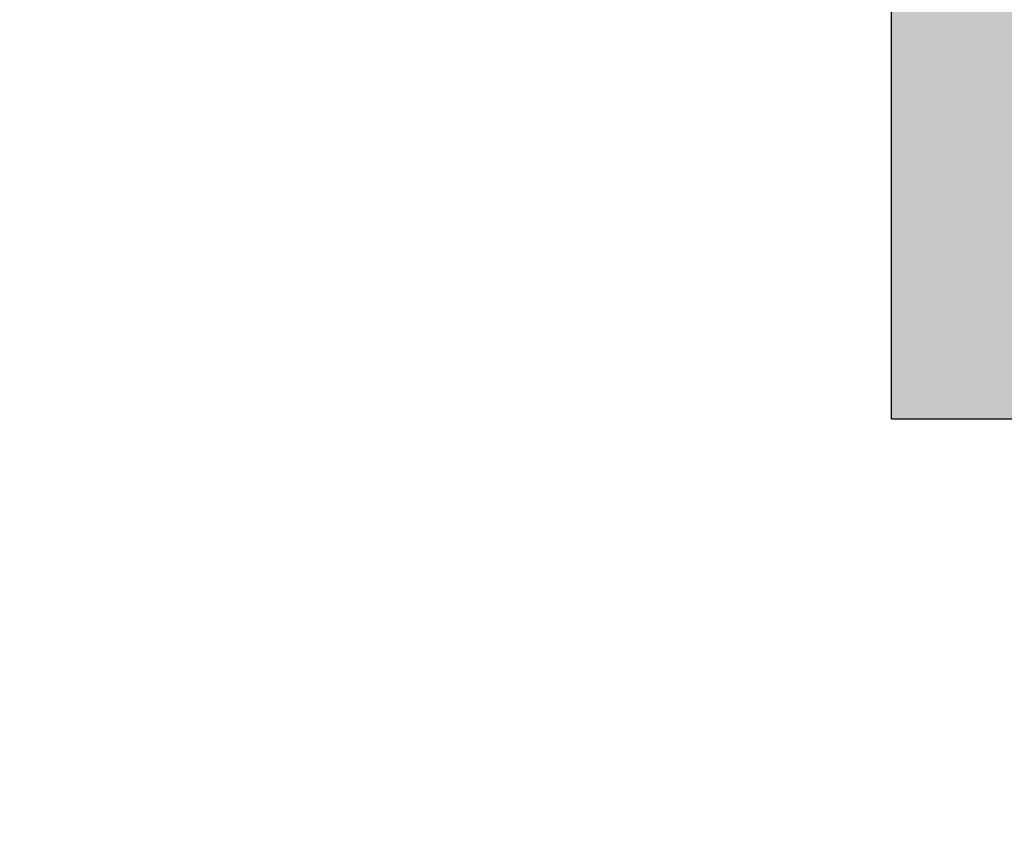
# Model space of a CAD drawing. Header units: millimetres. Extents: x -114 to 74467, y -1893 to 23658.
# Tile 33 of 52: x 52933 to 54289, y 10373 to 11483. Entities that reach past the tile are written whole.
import ezdxf

# ---------------------------------------------------------------- set-up
doc = ezdxf.new("R2010")
doc.units = ezdxf.units.MM
doc.header["$LTSCALE"] = 100
doc.layers.add('AA22----_BINNENWAND', color=254, linetype='Continuous')
doc.layers.add('AL22----_BINNENWAND', color=2, linetype='Continuous')

msp = doc.modelspace()

# ---------------------------------------------------------------- hatches: boundary and pattern name
at = {"layer": 'AA22----_BINNENWAND'}
h = msp.add_hatch(color=256, dxfattribs=at)
h.paths.add_polyline_path([(54353.3, 20153.3), (52333.3, 20153.3), (52333.3, 19933.3), (54133.3, 19933.3), (54133.3, 10933.3), (54353.3, 10933.3)])
h.paths.add_polyline_path([(54133.3, 17733.3), (54133.3, 17533.3), (48793.3, 17533.3), (48793.3, 17733.3)])
h.paths.add_polyline_path([(58997.3, 20000.3), (59097.3, 20000.3), (59097.3, 18530.3), (59179.8, 18530.3), (59179.8, 18430.3), (58909.8, 18430.3), (58909.8, 18530.3), (58997.3, 18530.3)], flags=17)
h.paths.add_polyline_path([(60197.3, 20000.3), (60297.3, 20000.3), (60297.3, 18530.3), (60379.8, 18530.3), (60379.8, 18430.3), (60109.8, 18430.3), (60109.8, 18530.3), (60197.3, 18530.3)])
h.paths.add_polyline_path([(61397.3, 20000.3), (61397.3, 18530.3), (61309.8, 18530.3), (61309.8, 18430.3), (61397.3, 18430.3), (61397.3, 16673.3), (61197.3, 16673.3), (61197.3, 16573.3), (61697.3, 16573.3), (61697.3, 16673.3), (61497.3, 16673.3), (61497.3, 18430.3), (61583.8, 18430.3), (61583.8, 18530.3), (61497.3, 18530.3), (61497.3, 20000.3)])
h.paths.add_polyline_path([(57797.3, 20000.3), (57897.3, 20000.3), (57897.3, 16673.3), (60147.3, 16673.3), (60147.3, 16573.3), (55998.3, 16573.3), (55998.3, 16673.3), (57798.3, 16673.3)])
h.paths.add_polyline_path([(57872.6, 20150.3), (57872.6, 20000.3), (61422.1, 20000.3), (61422.1, 20150.3)])
h.paths.add_polyline_path([(61472.6, 20150.3), (61472.6, 20000.3), (65022.1, 20000.3), (65022.1, 20150.3)])
h.paths.add_polyline_path([(65004.3, 19989.3), (65154.3, 19989.3), (65154.3, 16335.8), (64530.8, 16143.8), (64483.7, 16296.7), (65004.3, 16457)])
h.paths.add_polyline_path([(56123, 20150.3), (56123, 20000.3), (57822.1, 20000.3), (57822.1, 20150.3)])
h.paths.add_polyline_path([(54353.3, 20150.3), (54353.3, 20000.3), (55093, 20000.3), (55093, 20150.3)])
h.paths.add_polyline_path([(65004.3, 16673.3), (65004.3, 16573.3), (62747.3, 16573.3), (62747.3, 16673.3)])
h.paths.add_polyline_path([(64945.7, 14796.2), (64992.8, 14643.3), (65566.3, 14819.9), (65519.2, 14972.8)])
h.paths.add_polyline_path([(65004.3, 14612.3), (65004.3, 12843.3), (65154.3, 12843.3), (65154.3, 14633.8)])
h.paths.add_polyline_path([(54133.3, 12643.3), (48893.3, 12643.3), (48893.3, 13433.3), (48793.3, 13433.3), (48793.3, 12543.3), (54133.3, 12543.3)])
h.paths.add_polyline_path([(48893.3, 12543.3), (48793.3, 12543.3), (48793.3, 10902.8), (48893.3, 10902.8)])
h.paths.add_polyline_path([(48793.3, 9902.8), (48893.3, 9902.8), (48893.3, 9352.8), (48793.3, 9352.8)])
h.paths.add_polyline_path([(49943.3, 17533.3), (49843.3, 17533.3), (49843.3, 15433.3), (50603.3, 15433.3), (50603.3, 15533.3), (49943.3, 15533.3)])
h.paths.add_polyline_path([(54133.3, 15533.3), (54133.3, 15433.3), (51733.3, 15433.3), (51733.3, 14723.3), (51633.3, 14723.3), (51633.3, 15533.3)])
h.paths.add_polyline_path([(54133.3, 16583.3), (54133.3, 16483.3), (52694.3, 16483.3), (52694.3, 16583.3)], flags=17)
h.paths.add_polyline_path([(54133.3, 13693.3), (51633.3, 13693.3), (51633.3, 13593.3), (54133.3, 13593.3)])
h.paths.add_polyline_path([(54353.3, 16673.3), (54353.3, 16573.3), (54998.3, 16573.3), (54998.3, 16673.3)])
h.paths.add_polyline_path([(48793.3, 17533.3), (48793.3, 15433.3), (48893.3, 15433.3), (48893.3, 17533.3)])
edge = h.paths.add_edge_path(flags=17)
edge.add_line((57897.3, 18530.4), (57979.8, 18530.4))
edge.add_line((57979.8, 18530.4), (57979.8, 18430.4))
edge.add_line((57979.8, 18430.4), (57897.3, 18430.4))

# ---------------------------------------------------------------- linework, layer by layer
at = {"layer": 'AL22----_BINNENWAND'}
msp.add_lwpolyline([(52333.3, 20153.3), (54353.3, 20153.3), (54353.3, 10933.3), (54133.3, 10933.3), (54133.3, 19933.3), (52333.3, 19933.3)], dxfattribs=at)

doc.saveas('drawing.dxf')
